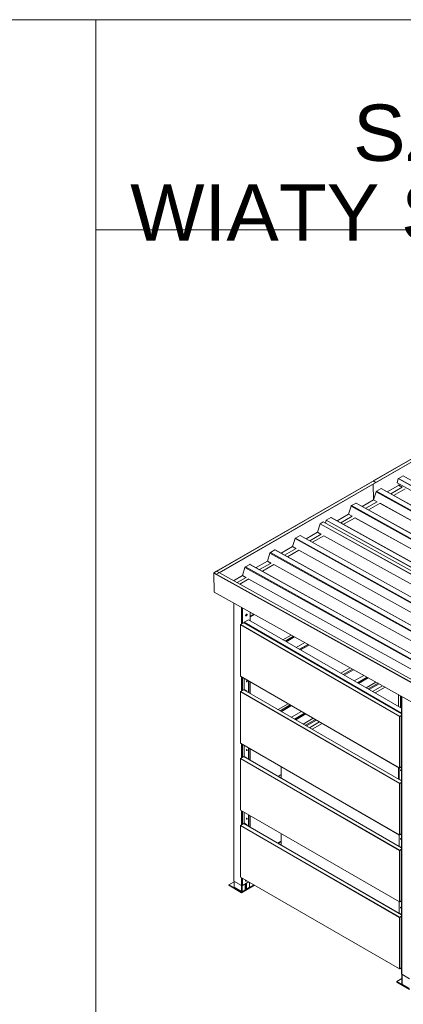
# Model space of a CAD drawing. Header units: millimetres. Extents: x -167328 to -157314, y 94163 to 101096.
# Tile 7 of 11: x -160681 to -159404, y 97817 to 101096. Entities that reach past the tile are written whole.
import ezdxf
from ezdxf.xclip import XClip

# ---------------------------------------------------------------- set-up
doc = ezdxf.new("R2010")
doc.units = ezdxf.units.MM
doc.header["$MEASUREMENT"] = 0
doc.header["$XCLIPFRAME"] = 0
doc.layers.add('2D - Rysunki i Obrazki', color=7, linetype='Continuous')
for name, color, linetype, lineweight in [('ARCH-037 SZCZEGÓŁ WIATY SMIETNIKOWEJ_19_Linia_Nr_pióra__7', 7, 'Continuous', 18), ('ARCH-037 SZCZEGÓŁ WIATY SMIETNIKOWEJ_19_Polilinia_Nr_pióra__7', 7, 'Continuous', 18), ('ARCH-037 SZCZEGÓŁ WIATY SMIETNIKOWEJ_19_Tekst_Nr_pióra__7', 7, 'Continuous', 18), ('ARCH-037 SZCZEGÓŁ WIATY SMIETNIKOWEJ_19_Łuk_Nr_pióra__7', 7, 'Continuous', 18)]:
    doc.layers.add(name, color=color, linetype=linetype, lineweight=lineweight)
doc.styles.add('STYL_AUTOMATYCZNY_1', font='arial.ttf')

# ---------------------------------------------------------------- blocks, each defined once
blk = doc.blocks.new('Rysunek_1_19', base_point=(-162320.9, 97629.6))
at = {"layer": 'ARCH-037 SZCZEGÓŁ WIATY SMIETNIKOWEJ_19_Linia_Nr_pióra__7', "color": 7, "linetype": 'Continuous', "lineweight": 18}
for p, q in [((-160427.5, 101096.4), (-160427.5, 94171.4)), ((-159504.2, 99560), (-158797.1, 99968.3)), ((-159503.8, 99560), (-158796.7, 99968.2)), ((-158788, 99963.4), (-159495.1, 99555.2)), ((-159495.1, 99554.7), (-158788, 99963)), ((-160034.1, 99253.8), (-159327, 99662)), ((-160025.5, 99259), (-159327.4, 99662.1)), ((-159318.4, 99657.2), (-160025.5, 99249)), ((-160016.3, 99253.9), (-159318.3, 99656.8)), ((-159420.2, 99568.1), (-159404.7, 99577)), ((-159404.7, 99577), (-158788.2, 99234.5)), ((-159495.1, 99555.2), (-159503.8, 99560)), ((-159502.9, 99497), (-159503.8, 99549.7)), ((-159495.1, 99554.7), (-159495.1, 99555.2)), ((-159457.3, 99523.4), (-159419.4, 99545.2)), ((-159424.8, 99554.1), (-159420.5, 99567.6)), ((-158818.2, 99217.2), (-159424.8, 99554.1)), ((-159420.5, 99567.6), (-158804.2, 99225.3)), ((-158803.7, 99225.6), (-159420.2, 99568.1)), ((-159419.4, 99545.2), (-159407.9, 99538.8)), ((-159419.3, 99545.4), (-159417.8, 99550.2)), ((-159407.6, 99538.9), (-159419.3, 99545.4)), ((-159502.6, 99497.3), (-159494.2, 99524.1)), ((-159494.2, 99524.1), (-158878.8, 99182.2)), ((-159493, 99525.8), (-159478.1, 99534.3)), ((-158876.7, 99183.4), (-159493, 99525.8)), ((-159478.1, 99534.3), (-158861.8, 99192)), ((-159477.1, 99534.4), (-158861.3, 99192.3)), ((-159445.5, 99516.9), (-159407.4, 99538.9)), ((-159445.5, 99516.9), (-159407.4, 99538.9)), ((-159398.1, 99533.7), (-159436.2, 99511.7)), ((-159398.1, 99533.7), (-159436.2, 99511.7)), ((-159585.9, 99449.2), (-159577.5, 99476)), ((-159577.5, 99476), (-158962.1, 99134.1)), ((-159576.3, 99477.7), (-159561.4, 99486.2)), ((-158960, 99135.4), (-159576.3, 99477.7)), ((-159561.4, 99486.2), (-158945.1, 99143.9)), ((-159560.4, 99486.3), (-158944.6, 99144.2)), ((-159540.6, 99475.3), (-159502.7, 99497.2)), ((-159528.8, 99468.8), (-159490.7, 99490.8)), ((-159481.3, 99485.6), (-159519.5, 99463.6)), ((-159502.7, 99497.2), (-159491.2, 99490.8)), ((-159490.9, 99490.8), (-159502.6, 99497.3)), ((-159481.5, 99485.4), (-158906.7, 99166.1)), ((-158906.5, 99166.2), (-159481.4, 99485.5)), ((-159623.8, 99427.2), (-159586, 99449.1)), ((-159586, 99449.1), (-159574.5, 99442.7)), ((-159574.2, 99442.7), (-159585.9, 99449.2)), ((-159689.5, 99389.4), (-159680.9, 99417)), ((-159680.9, 99417), (-159064.8, 99074.8)), ((-159680.6, 99417.4), (-159670.2, 99423.4)), ((-159064.3, 99075.1), (-159680.6, 99417.4)), ((-159670.2, 99423.4), (-159053.9, 99081.1)), ((-159663.4, 99419.6), (-159660.5, 99428.8)), ((-159660.5, 99428.8), (-159044.5, 99086.6)), ((-159660.2, 99429.2), (-159644.7, 99438.1)), ((-159043.9, 99086.9), (-159660.2, 99429.2)), ((-159644.7, 99438.1), (-159028.4, 99095.8)), ((-159027.8, 99096.2), (-159643.7, 99438.2)), ((-159612.1, 99420.7), (-159574, 99442.7)), ((-159564.6, 99437.5), (-159602.8, 99415.5)), ((-159564.8, 99437.3), (-158990, 99118)), ((-158989.8, 99118.1), (-159564.7, 99437.4)), ((-159763.2, 99369.7), (-159747.7, 99378.7)), ((-159747.7, 99378.7), (-159131.4, 99036.4)), ((-159747.5, 99378.7), (-159131.3, 99036.4)), ((-159727.3, 99367.5), (-159689.6, 99389.2)), ((-159715.6, 99361), (-159677.7, 99382.8)), ((-159668.3, 99377.6), (-159706.2, 99355.8)), ((-159689.6, 99389.2), (-159678.1, 99382.8)), ((-159677.9, 99382.9), (-159689.5, 99389.4)), ((-159093.5, 99058.3), (-159668.3, 99377.6)), ((-159772.8, 99341.3), (-159764.5, 99368)), ((-159764.5, 99368), (-159149, 99026.2)), ((-159146.9, 99027.4), (-159763.2, 99369.7)), ((-159668.4, 99377.4), (-159093.6, 99058.2)), ((-159856.1, 99293.2), (-159847.8, 99319.9)), ((-159847.8, 99319.9), (-159232.3, 98978.1)), ((-159846.5, 99321.6), (-159831.7, 99330.2)), ((-159230.2, 98979.3), (-159846.5, 99321.6)), ((-159831.7, 99330.2), (-159215.4, 98987.9)), ((-159830.7, 99330.3), (-159214.8, 98988.2)), ((-159810.8, 99319.2), (-159772.9, 99341.1)), ((-159799.1, 99312.7), (-159761, 99334.7)), ((-159751.6, 99329.5), (-159789.7, 99307.5)), ((-159772.9, 99341.1), (-159761.4, 99334.7)), ((-159761.2, 99334.8), (-159772.8, 99341.3)), ((-159751.7, 99329.3), (-159176.9, 99010.1)), ((-159176.8, 99010.2), (-159751.6, 99329.5)), ((-159929.8, 99273.5), (-159915, 99282.1)), ((-159915, 99282.1), (-159298.7, 98939.8)), ((-159914, 99282.2), (-159298.1, 98940.1)), ((-159894.1, 99271.2), (-159856.2, 99293)), ((-159882.4, 99264.6), (-159844.3, 99286.6)), ((-159834.9, 99281.4), (-159873, 99259.4)), ((-159856.2, 99293), (-159844.7, 99286.6)), ((-159844.5, 99286.7), (-159856.1, 99293.2)), ((-159835, 99281.2), (-159260.2, 98962)), ((-159260, 98962.1), (-159834.9, 99281.4)), ((-160035, 99253.3), (-160034, 99189.4)), ((-159374, 98886.1), (-160035, 99253.3)), ((-160034.5, 99254.2), (-160025.8, 99259.2)), ((-159373.5, 98887), (-160034.5, 99254.2)), ((-160025.5, 99249), (-160034.1, 99253.8)), ((-160025.8, 99259.2), (-159364.8, 98892)), ((-160025.5, 99248.9), (-160025.5, 99249)), ((-159939.4, 99245.1), (-159931.1, 99271.9)), ((-159931.1, 99271.9), (-159315.6, 98930)), ((-159313.5, 98931.2), (-159929.8, 99273.5)), ((-159969.3, 99227.8), (-159939.5, 99244.9)), ((-159957.5, 99221.3), (-159927.6, 99238.6)), ((-159918.2, 99233.4), (-159948.2, 99216.1)), ((-159939.5, 99244.9), (-159928, 99238.5)), ((-159927.8, 99238.6), (-159939.4, 99245.1)), ((-159918.3, 99233.2), (-159343.5, 98913.9)), ((-159343.3, 98914), (-159918.2, 99233.3)), ((-160034, 99189.4), (-159372.9, 98822.2)), ((-159372.8, 98821.9), (-160033.8, 99189)), ((-159968.2, 98227.7), (-159968.2, 99152.6)), ((-159967.7, 98226.9), (-159967.7, 99152.3)), ((-159942.2, 99083.5), (-159942.2, 99138.2)), ((-159939.4, 99085.1), (-159939.4, 99136.6)), ((-159913.9, 99094), (-159913.9, 99122.5)), ((-159913.3, 99093.6), (-159913.3, 99122.1)), ((-159901.8, 99115.7), (-159913.3, 99109)), ((-159945.7, 99081.5), (-159935.1, 99087.5)), ((-159933.6, 99088.4), (-159935.1, 99087.5)), ((-159935.1, 99087.5), (-159409.6, 98784.2)), ((-159934.9, 99087.5), (-159933.5, 99088.3)), ((-159409.6, 98784.3), (-159934.9, 99087.6)), ((-159933.7, 99089.1), (-159919.6, 99097.2)), ((-159933.7, 99088.4), (-159933.7, 99089.1)), ((-159933.7, 99089.1), (-159409.6, 98786.5)), ((-159933.5, 99088.3), (-159933.5, 99086.7)), ((-159933.3, 99088.3), (-159924.5, 99083.3)), ((-159933.3, 99086.6), (-159933.3, 99088.3)), ((-159924.4, 99083.4), (-159933.1, 99088.4)), ((-159924.5, 99083.3), (-159924.4, 99083.4)), ((-159924.5, 99083.3), (-159924.5, 99081.6)), ((-159924.4, 99081.5), (-159924.4, 99083.4)), ((-159919.6, 99097.2), (-159409.6, 98802.8)), ((-159900.7, 99115.1), (-159913.3, 99107.8)), ((-159946, 98909.7), (-159946, 99081.2)), ((-159945.7, 99081.5), (-159945.9, 99081.3)), ((-159945.9, 99081), (-159416.3, 98775.2)), ((-159945.9, 98909.6), (-159945.9, 99081)), ((-159416, 98775.7), (-159945.7, 99081.5)), ((-159777.4, 99046.6), (-159804.7, 99030.9)), ((-159804.5, 99030.8), (-159777.2, 99046.5)), ((-159770, 99042.5), (-159797.4, 99026.7)), ((-159797.3, 99026.6), (-159769.8, 99042.4)), ((-159766.3, 99040.5), (-159793.8, 99024.6)), ((-159793.7, 99024.6), (-159766.2, 99040.4)), ((-159760.4, 99005.3), (-159732.2, 99021.5)), ((-159760.2, 99005.3), (-159732.1, 99021.5)), ((-159721.4, 99015.5), (-159749.7, 98999.2)), ((-159749.2, 98998.9), (-159720.9, 99015.2)), ((-159717.4, 99013.3), (-159745.8, 98996.9)), ((-159580.6, 98937.3), (-159611.6, 98919.4)), ((-159611.4, 98919.3), (-159580.4, 98937.2)), ((-159573.2, 98933.2), (-159604.3, 98915.2)), ((-159604.2, 98915.1), (-159573, 98933.1)), ((-159569.5, 98931.2), (-159600.7, 98913.1)), ((-159600.6, 98913.1), (-159569.4, 98931.1)), ((-159416.3, 98603.8), (-159945.9, 98909.6)), ((-159416.2, 98603.6), (-159945.8, 98909.4)), ((-159942.2, 98860.5), (-159942.2, 98907.3)), ((-159939.4, 98862.1), (-159939.4, 98905.6)), ((-159933.7, 98865.4), (-159933.7, 98902.4)), ((-159919.6, 98855.7), (-159919.6, 98894.2)), ((-159918.5, 98855.1), (-159918.5, 98893.6)), ((-159913.9, 98852.5), (-159913.9, 98891)), ((-159913.3, 98852.1), (-159913.3, 98890.6)), ((-159567.3, 98893.8), (-159535.4, 98912.2)), ((-159567.1, 98893.8), (-159535.3, 98912.2)), ((-159524.6, 98906.2), (-159556.6, 98887.7)), ((-159556.1, 98887.4), (-159524, 98905.9)), ((-159520.5, 98904), (-159552.7, 98885.4)), ((-159527.8, 98871.1), (-159495.2, 98889.9)), ((-159520.7, 98867), (-159488, 98885.9)), ((-159946, 98686.7), (-159946, 98858.2)), ((-159945.7, 98858.5), (-159945.9, 98858.4)), ((-159945.9, 98858), (-159416.3, 98552.3)), ((-159945.9, 98686.6), (-159945.9, 98858)), ((-159945.7, 98858.5), (-159935.1, 98864.6)), ((-159416, 98552.7), (-159945.7, 98858.5)), ((-159933.6, 98865.4), (-159935.1, 98864.6)), ((-159935.1, 98864.6), (-159409.6, 98561.2)), ((-159934.9, 98864.5), (-159933.5, 98865.3)), ((-159409.6, 98561.3), (-159934.9, 98864.6)), ((-159933.5, 98865.3), (-159933.5, 98863.7)), ((-159933.3, 98865.3), (-159924.5, 98860.3)), ((-159933.3, 98863.6), (-159933.3, 98865.3)), ((-159924.4, 98860.4), (-159933.1, 98865.4)), ((-159924.5, 98860.3), (-159924.4, 98860.4)), ((-159924.5, 98860.3), (-159924.5, 98858.6)), ((-159924.4, 98858.5), (-159924.4, 98860.4)), ((-159517.2, 98864.9), (-159484.4, 98883.9)), ((-159506.6, 98858.8), (-159473.6, 98877.9)), ((-159498, 98853.8), (-159464.8, 98873)), ((-159419.7, 98808.7), (-159419.7, 98848)), ((-159412.7, 98844.1), (-159412.7, 98804.6)), ((-159409.6, 97917.4), (-159409.6, 98842.4)), ((-159409, 97916.6), (-159409, 98842)), ((-159787.4, 98817.9), (-159820.7, 98798.7)), ((-159820.6, 98798.6), (-159787.2, 98817.8)), ((-159780.2, 98813.7), (-159813.5, 98794.5)), ((-159813.3, 98794.4), (-159780, 98813.6)), ((-159776.5, 98811.6), (-159809.9, 98792.4)), ((-159809.8, 98792.3), (-159776.4, 98811.6)), ((-159776.4, 98773.1), (-159743.1, 98792.3)), ((-159776.3, 98773), (-159743, 98792.3)), ((-159412.4, 98787.6), (-159412.2, 98787.7)), ((-159412.4, 98787.6), (-159409.6, 98786)), ((-159412.4, 98785.9), (-159412.4, 98787.6)), ((-159409.6, 98786.2), (-159412.2, 98787.7)), ((-159732.5, 98786.2), (-159765.8, 98766.9)), ((-159765.3, 98766.6), (-159731.9, 98785.9)), ((-159728.5, 98783.9), (-159761.8, 98764.6)), ((-159737, 98750.3), (-159703.6, 98769.5)), ((-159729.9, 98746.2), (-159696.6, 98765.5)), ((-159726.4, 98744.2), (-159693, 98763.4)), ((-159715.8, 98738), (-159682.4, 98757.3)), ((-159416.3, 98775.2), (-159416.1, 98775.3)), ((-159416.3, 98775.2), (-159416.3, 98603.8)), ((-159409.6, 98779.4), (-159416, 98775.7)), ((-159416, 98775.5), (-159409.6, 98779.2)), ((-159409.6, 98779), (-159415.9, 98775.3)), ((-159415.8, 98775.2), (-159409.6, 98778.8)), ((-159415.8, 98603.8), (-159415.8, 98775.2)), ((-159412.4, 98777.4), (-159412.4, 98777.6)), ((-159707.1, 98733.1), (-159673.8, 98752.3)), ((-159416.3, 98380.8), (-159945.9, 98686.6)), ((-159416.2, 98380.6), (-159945.8, 98686.4)), ((-159942.2, 98637.5), (-159942.2, 98684.3)), ((-159939.4, 98639.2), (-159939.4, 98682.7)), ((-159933.7, 98642.4), (-159933.7, 98679.4)), ((-159919.6, 98632.8), (-159919.6, 98671.2)), ((-159918.5, 98632.1), (-159918.5, 98670.6)), ((-159913.9, 98629.5), (-159913.9, 98668)), ((-159913.3, 98629.1), (-159913.3, 98667.6)), ((-159946, 98463.8), (-159946, 98635.2)), ((-159945.7, 98635.5), (-159945.9, 98635.4)), ((-159945.9, 98635.1), (-159416.3, 98329.3)), ((-159945.9, 98463.6), (-159945.9, 98635.1)), ((-159945.7, 98635.5), (-159935.1, 98641.6)), ((-159416, 98329.8), (-159945.7, 98635.5)), ((-159933.6, 98642.5), (-159935.1, 98641.6)), ((-159935.1, 98641.6), (-159409.6, 98338.2)), ((-159934.9, 98641.6), (-159933.5, 98642.4)), ((-159409.6, 98338.3), (-159934.9, 98641.6)), ((-159933.5, 98642.4), (-159933.5, 98640.8)), ((-159933.3, 98642.4), (-159924.5, 98637.3)), ((-159933.3, 98640.7), (-159933.3, 98642.4)), ((-159924.4, 98637.4), (-159933.1, 98642.5)), ((-159924.5, 98637.3), (-159924.4, 98637.4)), ((-159924.5, 98637.3), (-159924.5, 98635.6)), ((-159924.4, 98635.5), (-159924.4, 98637.4)), ((-159810.4, 98569.7), (-159810.4, 98608.2)), ((-159419.7, 98567.1), (-159419.7, 98605.6)), ((-159417.5, 98604.4), (-159417.5, 98565.9)), ((-159416, 98603.6), (-159415.8, 98603.8)), ((-159409.6, 98607.3), (-159415.8, 98603.8)), ((-159810.4, 98581.6), (-159820.7, 98575.7)), ((-159820.6, 98575.6), (-159810.4, 98581.4)), ((-159810.4, 98573.3), (-159813.5, 98571.5)), ((-159813.3, 98571.4), (-159810.4, 98573.1)), ((-159412.4, 98564.6), (-159412.2, 98564.7)), ((-159412.4, 98564.6), (-159409.6, 98563)), ((-159412.4, 98562.9), (-159412.4, 98564.6)), ((-159409.6, 98563.2), (-159412.2, 98564.7)), ((-159416.3, 98552.3), (-159416.1, 98552.4)), ((-159416.3, 98552.3), (-159416.3, 98380.8)), ((-159409.6, 98556.4), (-159416, 98552.7)), ((-159416, 98552.5), (-159409.6, 98556.2)), ((-159409.6, 98556), (-159415.9, 98552.4)), ((-159415.8, 98552.3), (-159409.6, 98555.8)), ((-159415.8, 98380.8), (-159415.8, 98552.3)), ((-159412.4, 98554.4), (-159412.4, 98554.6)), ((-159416.3, 98157.8), (-159945.9, 98463.6)), ((-159416.2, 98157.7), (-159945.8, 98463.4)), ((-159942.2, 98414.6), (-159942.2, 98461.3)), ((-159939.4, 98416.2), (-159939.4, 98459.7)), ((-159933.7, 98419.5), (-159933.7, 98456.4)), ((-159919.6, 98409.8), (-159919.6, 98448.3)), ((-159918.5, 98409.2), (-159918.5, 98447.7)), ((-159913.9, 98406.5), (-159913.9, 98445)), ((-159913.3, 98406.2), (-159913.3, 98444.7)), ((-159946, 98240.8), (-159946, 98412.3)), ((-159945.7, 98412.6), (-159945.9, 98412.4)), ((-159945.9, 98412.1), (-159416.3, 98106.3)), ((-159945.9, 98240.6), (-159945.9, 98412.1)), ((-159945.7, 98412.6), (-159935.1, 98418.6)), ((-159416, 98106.8), (-159945.7, 98412.6)), ((-159933.6, 98419.5), (-159935.1, 98418.6)), ((-159935.1, 98418.6), (-159409.6, 98115.2)), ((-159934.9, 98418.6), (-159933.5, 98419.4)), ((-159409.6, 98115.4), (-159934.9, 98418.7)), ((-159933.5, 98419.4), (-159933.5, 98417.8)), ((-159933.3, 98419.4), (-159924.5, 98414.3)), ((-159933.3, 98417.7), (-159933.3, 98419.4)), ((-159924.4, 98414.4), (-159933.1, 98419.5)), ((-159924.5, 98414.3), (-159924.4, 98414.4)), ((-159924.5, 98414.3), (-159924.5, 98412.6)), ((-159924.4, 98412.5), (-159924.4, 98414.4)), ((-159810.4, 98346.8), (-159810.4, 98385.2)), ((-159417.5, 98381.4), (-159417.5, 98342.9)), ((-159416, 98380.7), (-159415.8, 98380.8)), ((-159409.6, 98384.3), (-159415.8, 98380.8)), ((-159822, 98353.4), (-159810.4, 98360.1)), ((-159820.9, 98352.8), (-159810.4, 98358.9)), ((-159416.3, 98329.3), (-159416.1, 98329.4)), ((-159416.3, 98329.3), (-159416.3, 98157.8)), ((-159409.6, 98333.4), (-159416, 98329.8)), ((-159416, 98329.6), (-159409.6, 98333.2)), ((-159409.6, 98333), (-159415.9, 98329.4)), ((-159415.8, 98329.3), (-159409.6, 98332.8)), ((-159415.8, 98157.8), (-159415.8, 98329.3)), ((-159412.4, 98341.6), (-159412.2, 98341.7)), ((-159412.4, 98341.6), (-159409.6, 98340)), ((-159412.4, 98339.9), (-159412.4, 98341.6)), ((-159412.4, 98331.4), (-159412.4, 98331.6)), ((-159409.6, 98340.2), (-159412.2, 98341.7)), ((-159416.3, 97934.9), (-159945.9, 98240.6)), ((-159416.2, 97934.7), (-159945.8, 98240.5)), ((-159942.2, 98212.2), (-159942.2, 98238.4)), ((-159939.4, 98212.2), (-159939.4, 98236.7)), ((-159984.6, 98214.6), (-159967, 98224.8)), ((-159984.6, 98213), (-159984.6, 98214.6)), ((-159942.2, 98190.1), (-159984.6, 98214.6)), ((-159942.2, 98188.5), (-159984.6, 98213)), ((-159942.2, 98212.2), (-159967.7, 98226.9)), ((-159967, 98207.3), (-159967, 98226.5)), ((-159966.6, 98226.2), (-159966.6, 98206.7)), ((-159966.6, 98206.7), (-159942.6, 98192.8)), ((-159942.6, 98192.8), (-159942.6, 98212.4)), ((-159900.4, 98214.2), (-159942.2, 98190.1)), ((-159899.8, 98213), (-159942.2, 98188.5)), ((-159940.4, 98192.8), (-159940.4, 98211.8)), ((-159930.9, 98198.3), (-159940.4, 98192.8)), ((-159918.1, 98224.4), (-159939.4, 98212.2)), ((-159930.9, 98217.1), (-159930.9, 98198.3)), ((-159926.7, 98213), (-159930.9, 98215.4)), ((-159926.7, 98229.4), (-159926.7, 98227.8)), ((-159926.7, 98219.5), (-159926.7, 98201.5)), ((-159926.7, 98201.5), (-159925.9, 98201.1)), ((-159925.9, 98228.6), (-159925.9, 98229)), ((-159925.9, 98201.1), (-159925.9, 98219.9)), ((-159916.4, 98206.7), (-159925.9, 98201.1)), ((-159916.4, 98223.5), (-159916.4, 98206.7)), ((-159916, 98207.3), (-159916, 98223.2)), ((-159899.8, 98213), (-159899.8, 98213.9)), ((-159942.2, 98188.5), (-159942.2, 98190.1)), ((-159417.5, 98158.4), (-159417.5, 98119.9)), ((-159416, 98157.7), (-159415.8, 98157.8)), ((-159409.6, 98161.4), (-159415.8, 98157.8)), ((-159416.3, 98106.3), (-159416.1, 98106.4)), ((-159416.3, 98106.3), (-159416.3, 97934.9)), ((-159409.6, 98110.5), (-159416, 98106.8)), ((-159416, 98106.6), (-159409.6, 98110.3)), ((-159409.6, 98110.1), (-159415.9, 98106.4)), ((-159415.8, 98106.3), (-159409.6, 98109.9)), ((-159415.8, 97934.9), (-159415.8, 98106.3)), ((-159412.4, 98118.7), (-159412.2, 98118.8)), ((-159412.4, 98118.7), (-159409.6, 98117.1)), ((-159412.4, 98117), (-159412.4, 98118.7)), ((-159412.4, 98108.5), (-159412.4, 98108.7)), ((-159409.6, 98117.3), (-159412.2, 98118.8)), ((-159416, 97934.7), (-159415.8, 97934.9)), ((-159409.6, 97938.4), (-159415.8, 97934.9)), ((-159426, 97892.1), (-159408.4, 97902.3)), ((-159383.6, 97901.9), (-159409, 97916.6)), ((-159408.4, 97884.7), (-159408.4, 97916.2)), ((-159408, 97916), (-159408, 97884.1)), ((-159426, 97890.5), (-159426, 97892.1)), ((-159383.6, 97867.6), (-159426, 97892.1)), ((-159383.6, 97866), (-159426, 97890.5)), ((-159408, 97884.1), (-159383.9, 97870.3))]:
    blk.add_line(p, q, dxfattribs=at)
at = {"layer": 'ARCH-037 SZCZEGÓŁ WIATY SMIETNIKOWEJ_19_Polilinia_Nr_pióra__7', "color": 7, "linetype": 'Continuous', "lineweight": 18, "flags": 128}
for points in [[(-157327.5, 101096.4), (-167327.5, 101096.4)], [(-160427.5, 100396.5), (-157327.5, 100396.5)]]:
    blk.add_lwpolyline(points, dxfattribs=at)
at = {"layer": 'ARCH-037 SZCZEGÓŁ WIATY SMIETNIKOWEJ_19_Łuk_Nr_pióra__7', "color": 7, "linetype": 'Continuous', "lineweight": 18}
for centre, major_axis, ratio, start_param, end_param in [((-159404.7, 99575.3), (-0.97, -1.75), 0.588207, 3.316722, 3.917316), ((-159503.8, 99559.4), (0.375, -0.65), 0.57735, 2.37518, 3.141593), ((-159420.2, 99567.6), (-0.255, -0.459), 0.588207, 3.917316, 5.05178), ((-159419.4, 99545.4), (-0.085, -0.153), 0.588207, 0.775724, 1.910188), ((-159492.9, 99524.1), (-0.97, -1.75), 0.588207, 3.917316, 5.05178), ((-159478.1, 99532.7), (-0.97, -1.75), 0.588207, 3.141593, 3.917316), ((-159576.2, 99476), (-0.97, -1.75), 0.588207, 3.917316, 5.05178), ((-159561.4, 99484.6), (-0.97, -1.75), 0.588207, 3.141593, 3.917316), ((-159502.7, 99497.3), (-0.085, -0.153), 0.588207, 0.775724, 1.910188), ((-159586, 99449.2), (-0.085, -0.153), 0.588207, 0.775724, 1.910188), ((-159680.6, 99417), (-0.255, -0.459), 0.588207, 3.917316, 5.05178), ((-159660.2, 99428.8), (-0.255, -0.459), 0.588207, 3.917316, 5.05178), ((-159644.7, 99436.5), (-0.97, -1.75), 0.588207, 3.141593, 3.917316), ((-159747.7, 99378.2), (-0.255, -0.459), 0.588207, 3.141593, 3.917316), ((-159689.6, 99389.4), (-0.085, -0.153), 0.588207, 0.775724, 1.910188), ((-159763.2, 99368.1), (-0.97, -1.75), 0.588207, 3.917316, 5.05178), ((-159846.5, 99320), (-0.97, -1.75), 0.588207, 3.917316, 5.05178), ((-159831.7, 99328.5), (-0.97, -1.75), 0.588207, 3.141593, 3.917316), ((-159772.9, 99341.3), (-0.085, -0.153), 0.588207, 0.775724, 1.910188), ((-159915, 99280.5), (-0.97, -1.75), 0.588207, 3.141593, 3.917316), ((-159856.2, 99293.2), (-0.085, -0.153), 0.588207, 0.775724, 1.910188), ((-160034.5, 99253.6), (-0.364, -0.656), 0.588207, 3.917316, 5.488113), ((-160034.1, 99253.2), (0.375, -0.65), 0.57735, 2.37518, 2.715016), ((-159929.8, 99271.9), (-0.97, -1.75), 0.588207, 3.917316, 5.05178), ((-159939.5, 99245.1), (-0.085, -0.153), 0.588207, 0.775724, 1.910188), ((-160033.4, 99189.7), (-0.364, -0.656), 0.588207, 5.488113, 6.283185), ((-159926.7, 99113.6), (-1.75, -3.03), 0.57735, 3.141593, 5.497787), ((-159927.4, 99114), (-1.75, -3.03), 0.57735, 0.203431, 2.938162), ((-159927.4, 99114), (-1.37, -2.38), 0.57735, 0, 3.141593), ((-159926.7, 99113.6), (-1.75, -3.03), 0.57735, 0, 3.141593), ((-159927.4, 99114), (-1.38, -2.38), 0.57735, 3.141593, 3.494383), ((-159935.1, 99087.2), (-0.188, -0.325), 0.57735, 3.141593, 3.926991), ((-159933.4, 99088.3), (0.375, 0), 0.57735, 0.785398, 2.356194), ((-159933.4, 99088.3), (0.125, 0), 0.57735, 0.785398, 2.356194), ((-159926.7, 99113.6), (-1.75, -3.03), 0.57735, 5.497787, 6.283185), ((-159927.4, 99114), (-1.38, -2.38), 0.57735, 5.930394, 6.283185), ((-159945.7, 99081.2), (0.375, 0), 0.57735, 2.356194, 3.141593), ((-159945.7, 99081.2), (0.375, 0), 0.57735, 3.141593, 3.926991), ((-159945.7, 99081.2), (-0.187, -0.325), 0.57735, 3.926991, 5.497787), ((-159945.7, 98909.7), (0.375, 0), 0.57735, 3.141593, 3.926991), ((-159945.7, 98909.7), (-0.187, -0.325), 0.57735, 5.497787, 6.283185), ((-159924.9, 98892.1), (0.87, -1.52), 0.57735, 3.141593, 6.283185), ((-159924.9, 98892.1), (0.87, -1.52), 0.57735, 0.785398, 3.141593), ((-159923.8, 98892.7), (0.88, -1.52), 0.57735, 3.79273, 3.926991), ((-159923.8, 98892.7), (0.88, -1.52), 0.57735, 3.926991, 5.632048), ((-159924.9, 98892.1), (0.87, -1.52), 0.57735, 0, 0.785398), ((-159945.7, 98858.2), (0.375, 0), 0.57735, 2.356194, 3.141593), ((-159945.7, 98858.2), (0.375, 0), 0.57735, 3.141593, 3.926991), ((-159945.7, 98858.2), (-0.188, -0.325), 0.57735, 3.926991, 5.497787), ((-159935.1, 98864.3), (-0.187, -0.325), 0.57735, 3.141593, 3.926991), ((-159933.4, 98865.3), (0.375, 0), 0.57735, 0.785398, 2.356194), ((-159933.4, 98865.3), (0.125, 0), 0.57735, 0.785398, 2.356194), ((-159416, 98775.4), (-0.188, -0.325), 0.57735, 3.926991, 5.497787), ((-159416, 98775.4), (0.375, 0), 0.57735, 3.926991, 5.497787), ((-159416, 98775.4), (-0.062, -0.108), 0.57735, 3.926991, 5.497787), ((-159416, 98775.4), (0.125, 0), 0.57735, 3.926991, 5.497787), ((-159945.7, 98686.7), (0.375, 0), 0.57735, 3.141593, 3.926991), ((-159945.7, 98686.7), (-0.188, -0.325), 0.57735, 5.497787, 6.283185), ((-159924.9, 98663.5), (0.87, -1.52), 0.57735, 3.141593, 6.283185), ((-159924.9, 98663.5), (0.88, -1.52), 0.57735, 0.785398, 3.141593), ((-159923.8, 98664.1), (0.87, -1.52), 0.57735, 3.79273, 3.926991), ((-159923.8, 98664.1), (0.87, -1.52), 0.57735, 3.926991, 5.632048), ((-159924.9, 98663.5), (0.87, -1.52), 0.57735, 0, 0.785398), ((-159945.7, 98635.2), (0.375, 0), 0.57735, 2.356194, 3.141593), ((-159945.7, 98635.2), (0.375, 0), 0.57735, 3.141593, 3.926991), ((-159945.7, 98635.2), (-0.188, -0.325), 0.57735, 3.926991, 5.497787), ((-159935.1, 98641.3), (-0.187, -0.325), 0.57735, 3.141593, 3.926991), ((-159933.4, 98642.3), (0.375, 0), 0.57735, 0.785398, 2.356194), ((-159933.4, 98642.3), (0.125, 0), 0.57735, 0.785398, 2.356194), ((-159416, 98603.9), (-0.187, -0.325), 0.57735, 5.497787, 6.283185), ((-159416, 98603.9), (0.375, 0), 0.57735, 3.926991, 5.497787), ((-159416, 98603.9), (-0.187, -0.325), 0.57735, 0, 0.785398), ((-159412.2, 98596.1), (0.88, -1.52), 0.57735, 3.141593, 3.926991), ((-159412.2, 98596.1), (0.87, -1.52), 0.57735, 3.926991, 6.283185), ((-159412.2, 98596.1), (0.87, -1.52), 0.57735, 0, 3.141593), ((-159411.2, 98596.7), (0.87, -1.52), 0.57735, 3.79273, 5.632048), ((-159416, 98552.4), (-0.188, -0.325), 0.57735, 3.926991, 5.497787), ((-159416, 98552.4), (0.375, 0), 0.57735, 3.926991, 5.497787), ((-159416, 98552.4), (-0.062, -0.108), 0.57735, 3.926991, 5.497787), ((-159416, 98552.4), (0.125, 0), 0.57735, 3.926991, 5.497787), ((-159945.7, 98463.8), (0.375, 0), 0.57735, 3.141593, 3.926991), ((-159945.7, 98463.8), (-0.188, -0.325), 0.57735, 5.497787, 6.283185), ((-159924.9, 98434.9), (0.88, -1.52), 0.57735, 3.141593, 6.283185), ((-159924.9, 98434.9), (0.87, -1.52), 0.57735, 0.785398, 3.141593), ((-159923.8, 98435.5), (0.87, -1.52), 0.57735, 3.79273, 3.926991), ((-159923.8, 98435.5), (0.88, -1.52), 0.57735, 3.926991, 5.632048), ((-159924.9, 98434.9), (0.87, -1.52), 0.57735, 0, 0.785398), ((-159945.7, 98412.3), (0.375, 0), 0.57735, 2.356194, 3.141593), ((-159945.7, 98412.3), (0.375, 0), 0.57735, 3.141593, 3.926991), ((-159945.7, 98412.3), (-0.188, -0.325), 0.57735, 3.926991, 5.497787), ((-159935.1, 98418.3), (-0.188, -0.325), 0.57735, 3.141593, 3.926991), ((-159933.4, 98419.3), (0.375, 0), 0.57735, 0.785398, 2.356194), ((-159933.4, 98419.3), (0.125, 0), 0.57735, 0.785398, 2.356194), ((-159416, 98381), (-0.188, -0.325), 0.57735, 5.497787, 6.283185), ((-159416, 98381), (0.375, 0), 0.57735, 3.926991, 5.497787), ((-159416, 98381), (-0.187, -0.325), 0.57735, 0, 0.785398), ((-159412.2, 98367.5), (0.88, -1.52), 0.57735, 3.141593, 3.926991), ((-159412.2, 98367.5), (0.87, -1.52), 0.57735, 3.926991, 6.283185), ((-159412.2, 98367.5), (0.87, -1.52), 0.57735, 0, 3.141593), ((-159411.2, 98368.1), (0.88, -1.52), 0.57735, 3.79273, 5.632048), ((-159416, 98329.4), (-0.187, -0.325), 0.57735, 3.926991, 5.497787), ((-159416, 98329.4), (0.375, 0), 0.57735, 3.926991, 5.497787), ((-159416, 98329.4), (-0.062, -0.108), 0.57735, 3.926991, 5.497787), ((-159416, 98329.4), (0.125, 0), 0.57735, 3.926991, 5.497787), ((-159945.7, 98240.8), (0.375, 0), 0.57735, 3.141593, 3.926991), ((-159945.7, 98240.8), (-0.187, -0.325), 0.57735, 5.497787, 6.283185), ((-159926.7, 98229.7), (-1.75, -3.03), 0.57735, 4.79437, 5.497787), ((-159966.2, 98227.7), (2, 0), 0.57735, 3.141593, 3.926991), ((-159965.5, 98207.3), (1.5, 0), 0.57735, 3.141593, 3.926991), ((-159940.8, 98213), (2, 0), 0.57735, 3.926991, 5.497787), ((-159926.7, 98229.7), (-1.75, -3.03), 0.57735, 5.497787, 6.283185), ((-159927.4, 98230.1), (-1.75, -3.03), 0.57735, 0.203431, 1.488815), ((-159926.7, 98229.7), (-1.75, -3.03), 0.57735, 0, 1.488815), ((-159917.5, 98207.3), (1.5, 0), 0.57735, 5.497787, 6.283185), ((-159941.5, 98193.4), (1.5, 0), 0.57735, 3.926991, 5.497787), ((-159416, 98158), (-0.187, -0.325), 0.57735, 5.497787, 6.283185), ((-159416, 98158), (0.375, 0), 0.57735, 3.926991, 5.497787), ((-159416, 98158), (-0.188, -0.325), 0.57735, 0, 0.785398), ((-159412.2, 98138.9), (0.87, -1.52), 0.57735, 3.141593, 3.926991), ((-159412.2, 98138.9), (0.88, -1.52), 0.57735, 3.926991, 6.283185), ((-159412.2, 98138.9), (0.87, -1.52), 0.57735, 0, 3.141593), ((-159411.2, 98139.5), (0.87, -1.52), 0.57735, 3.79273, 5.632048), ((-159416, 98106.5), (-0.188, -0.325), 0.57735, 3.926991, 5.497787), ((-159416, 98106.5), (0.375, 0), 0.57735, 3.926991, 5.497787), ((-159416, 98106.5), (-0.062, -0.108), 0.57735, 3.926991, 5.497787), ((-159416, 98106.5), (0.125, 0), 0.57735, 3.926991, 5.497787), ((-159416, 97935), (-0.188, -0.325), 0.57735, 5.497787, 6.283185), ((-159416, 97935), (0.375, 0), 0.57735, 3.926991, 5.497787), ((-159416, 97935), (-0.187, -0.325), 0.57735, 0, 0.785398), ((-159407.6, 97917.4), (2, 0), 0.57735, 3.141593, 3.926991), ((-159406.9, 97884.7), (1.5, 0), 0.57735, 3.141593, 3.926991)]:
    blk.add_ellipse(centre, major_axis=major_axis, ratio=ratio, start_param=start_param, end_param=end_param, dxfattribs=at)
at = {"layer": 'ARCH-037 SZCZEGÓŁ WIATY SMIETNIKOWEJ_19_Tekst_Nr_pióra__7', "color": 7, "linetype": 'Continuous', "lineweight": 18, "insert": (-158865.3, 100357.4), "char_height": 187.5, "attachment_point": 8, "line_spacing_factor": 0.851584, "style": 'STYL_AUTOMATYCZNY_1'}
blk.add_mtext('\\A1;{\\pqc;\\fArial|b0|i0|c238|p0;\\W1.000000;SZCZEGÓŁ \\P\\pqc;\\fArial|b0|i0|c238|p0;\\W1.000000;WIATY ŚMIETNIKOWEJ}', dxfattribs=at)

msp = doc.modelspace()

# ---------------------------------------------------------------- block references
at = {"layer": '2D - Rysunki i Obrazki', "color": 253, "linetype": 'Continuous', "lineweight": 18, "true_color": 0xaaaaaa}
ref = msp.add_blockref('Rysunek_1_19', (-162320.9, 97629.6), dxfattribs=at)
XClip(ref).set_block_clipping_path([(-167327.511880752, 94162.6957393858), (-157314.3468496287, 101096.4366005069)])

doc.saveas('drawing.dxf')
